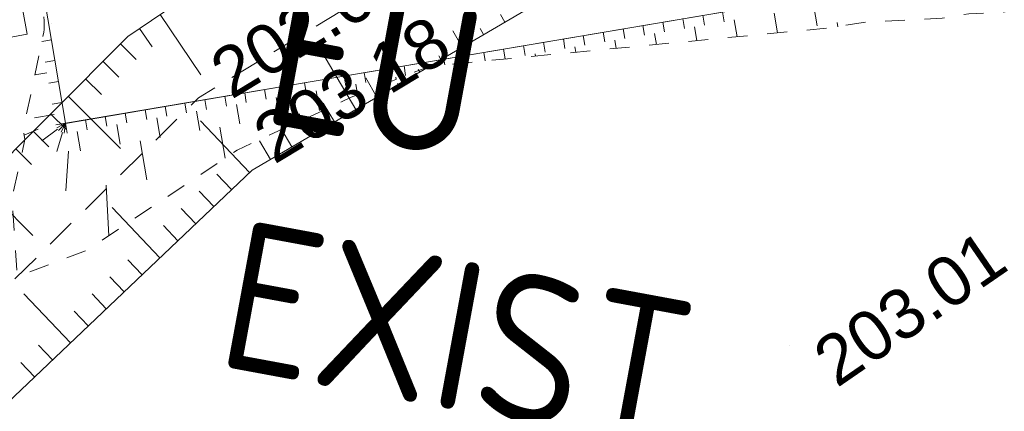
# Model space of a CAD drawing. Header units: millimetres. Extents: x -446952 to 537903, y -185749 to 168493.
# Tile 144 of 155: x 352530 to 372455, y 126718 to 134632. Entities that reach past the tile are written whole.
import ezdxf
from ezdxf.xclip import XClip

# ---------------------------------------------------------------- set-up
doc = ezdxf.new("R2010")
doc.units = ezdxf.units.MM
doc.header["$MEASUREMENT"] = 0
doc.header["$XCLIPFRAME"] = 0
for name, pattern in [('FOSSE', [1000, 600, -400]), ('Grille', [800, 400, -400]), ('Wipeout_Contour', [1000, 0, -1000])]:
    doc.linetypes.add(name, pattern=pattern)
for name, color, linetype in [('02 AF-17-0322 ZAE POMME- CHANTIER-2018-09-26_2_0000-VALORIS-NOUE DERIV BASSIN', 7, 'Continuous'), ('02 AF-17-0322 ZAE POMME- CHANTIER-2018-09-26_2_0000-VALORIS-NOUE DERIV BASSIN TEXTE ET COTES', 7, 'Continuous'), ('02 AF-17-0322 ZAE POMME- CHANTIER-2018-09-26_2_2D - Dessins placés - Géomètre.2D', 7, 'Continuous'), ('02 AF-17-0322 ZAE POMME- CHANTIER-2018-09-26_2_X-PTS TOPO-TEXTE TOPOALT', 7, 'Continuous'), ('02 AF-17-0322 ZAE POMME- CHANTIER-2018-09-26_2_X-PTS TOPO-TOPOPOINT', 7, 'Continuous'), ('02 AF-17-0322 ZAE POMME- CHANTIER-2018-09-26_2_Y-FDP TOPO-TOP_AXE_FOSSE', 7, 'Continuous'), ('02 AF-17-0322 ZAE POMME- CHANTIER-2018-09-26_2_Y-FDP TOPO-TOP_BARBULE', 7, 'Continuous'), ('02 AF-17-0322 ZAE POMME- CHANTIER-2018-09-26_2_Y-FDP TOPO-TOP_TALUS', 7, 'Continuous'), ('02 AF-17-0322 ZAE POMME- CHANTIER-2018-09-26_2_Y-RESEAU EXISTANT FDP-TOP_VANNE_SYMB', 7, 'Continuous'), ('2D - Dessins placés - Géomètre.2D', 7, 'Continuous')]:
    doc.layers.add(name, color=color, linetype=linetype)
doc.styles.add('STYLE_GENERE_4', font='txt')
doc.styles.add('STYLE_GENERE_8', font='isocp.shx')

# ---------------------------------------------------------------- blocks, each defined once
blk = doc.blocks.new('Dessin_1_2', base_point=(-56559339, -2771872408))
at = {"color": 254, "linetype": 'Wipeout_Contour', "lineweight": 0, "ltscale": 2094265.569888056}
blk.add_wipeout([(-446952, -185749), (537903, -185749), (537903, 168493), (-446952, 168064)], dxfattribs=at).dxf.layer = '02 AF-17-0322 ZAE POMME- CHANTIER-2018-09-26_2_2D - Dessins placés - Géomètre.2D'
at = {"layer": '02 AF-17-0322 ZAE POMME- CHANTIER-2018-09-26_2_0000-VALORIS-NOUE DERIV BASSIN', "color": 7, "linetype": 'Continuous', "lineweight": 15}
for p, q in [((368601, 134900), (368668, 134506)), ((366351, 134722), (366385, 134525)), ((366754, 134791), (366788, 134593)), ((367795, 134764), (367862, 134370)), ((365142, 134518), (365176, 134320)), ((365545, 134586), (365579, 134389)), ((365948, 134654), (365982, 134457)), ((366989, 134627), (367047, 134288)), ((369071, 134574), (369085, 134491)), ((363934, 134313), (363967, 134116)), ((364337, 134381), (364370, 134184)), ((364740, 134449), (364773, 134252)), ((365377, 134355), (365415, 134131)), ((366183, 134491), (366231, 134210)), ((353173, 134228), (352978, 134195)), ((362725, 134108), (362758, 133911)), ((363128, 134177), (363161, 133979)), ((363531, 134245), (363564, 134048)), ((364571, 134218), (364599, 134053)), ((361516, 133904), (361540, 133759)), ((361919, 133972), (361948, 133798)), ((362322, 134040), (362355, 133843)), ((362960, 133945), (362968, 133896)), ((363765, 134082), (363784, 133975)), ((353244, 133806), (353046, 133773)), ((360307, 133699), (360340, 133502)), ((360710, 133767), (360729, 133654)), ((361113, 133835), (361132, 133720)), ((353082, 133562), (352837, 133520)), ((359501, 133563), (359534, 133365)), ((359904, 133631), (359937, 133434)), ((353314, 133384), (353117, 133351)), ((358292, 133358), (358325, 133161)), ((358695, 133426), (358728, 133229)), ((359098, 133494), (359131, 133297)), ((359333, 133331), (359369, 133118)), ((360139, 133468), (360146, 133424)), ((357083, 133153), (357116, 132956)), ((357486, 133221), (357519, 133024)), ((357889, 133290), (357922, 133093)), ((358527, 133195), (358594, 132800)), ((353385, 132961), (353188, 132928)), ((355874, 132949), (355908, 132751)), ((356277, 133017), (356311, 132820)), ((356680, 133085), (356713, 132888)), ((356915, 132922), (356982, 132528)), ((357721, 133058), (357788, 132664)), ((353224, 132717), (352829, 132651)), ((354665, 132744), (354699, 132547)), ((355068, 132812), (355102, 132615)), ((355471, 132880), (355505, 132683)), ((356109, 132786), (356176, 132391)), ((358191, 132732), (358215, 132590)), ((353456, 132539), (353259, 132506)), ((353456, 132539), (353279, 132447)), ((353456, 132539), (353316, 132396)), ((353456, 132539), (353367, 132360)), ((353456, 132539), (353427, 132341)), ((353456, 132539), (353490, 132342)), ((353859, 132608), (353893, 132410)), ((354262, 132676), (354296, 132479)), ((354497, 132513), (354564, 132118)), ((355303, 132649), (355370, 132255)), ((352903, 132417), (352619, 132296)), ((353298, 132422), (352976, 132183)), ((353397, 132351), (353278, 131969)), ((353691, 132376), (353758, 131982)), ((356579, 132459), (356685, 131834)), ((354967, 132186), (355100, 131398)), ((353518, 131975), (353463, 131177)), ((354282, 131288), (354333, 130265))]:
    blk.add_line(p, q, dxfattribs=at)
at = {"layer": '02 AF-17-0322 ZAE POMME- CHANTIER-2018-09-26_2_0000-VALORIS-NOUE DERIV BASSIN', "color": 7, "linetype": 'Grille', "lineweight": 15, "flags": 128}
blk.add_lwpolyline([(352960, 135489), (353027, 134611), (353027, 134581), (353026, 134437), (353017, 134383), (352600, 132393), (352636, 132210), (352500, 131590), (352375, 131017), (352482, 129443), (353891, 129970), (356932, 131999), (358869, 132892), (359236, 133065), (360820, 133690), (368984, 134474), (369645, 134586), (371200, 134662), (371735, 134753), (372434, 134786), (372469, 134791), (372628, 134806), (372855, 134849), (373956, 135198), (375011, 135672), (376008, 136266), (376933, 136973), (377774, 137784), (378518, 138690), (378642, 138882), (379080, 139720), (379474, 140821), (379714, 141955), (379794, 143026), (379808, 143097), (379868, 144223), (379783, 145341), (379606, 146207), (379265, 147760), (378875, 148687), (378221, 149526), (377954, 149537)], dxfattribs=at)
at = {"layer": '02 AF-17-0322 ZAE POMME- CHANTIER-2018-09-26_2_0000-VALORIS-NOUE DERIV BASSIN', "color": 7, "linetype": 'Continuous', "lineweight": 15, "flags": 128}
blk.add_lwpolyline([(377954, 149537, -0.056394), (378628, 147613), (378915, 146232, -0.428035), (371590, 135609), (353456, 132539), (352960, 135495)], format="xyb", dxfattribs=at)
blk.add_lwpolyline([(353457, 132537), (359161, 133503), (368870, 135148), (371055, 135519), (371590, 135609)], dxfattribs=at)
at = {"layer": '02 AF-17-0322 ZAE POMME- CHANTIER-2018-09-26_2_0000-VALORIS-NOUE DERIV BASSIN TEXTE ET COTES', "color": 7, "linetype": 'Continuous', "lineweight": 15, "flags": 128}
blk.add_lwpolyline([(350048, 133854), (349870, 134817), (352504, 135306), (352683, 134343)], close=True, dxfattribs=at)
at = {"layer": '02 AF-17-0322 ZAE POMME- CHANTIER-2018-09-26_2_X-PTS TOPO-TOPOPOINT', "color": 14, "linetype": 'Continuous', "lineweight": 15, "true_color": 0xa80f02}
for p, q in [((353174, 134566), (353174, 134566)), ((354715, 134295), (354715, 134295)), ((356151, 133054), (356151, 133054)), ((357233, 131592), (357233, 131592)), ((368117, 128045), (368117, 128045))]:
    blk.add_line(p, q, dxfattribs=at)
at = {"layer": '02 AF-17-0322 ZAE POMME- CHANTIER-2018-09-26_2_Y-FDP TOPO-TOP_AXE_FOSSE', "color": 14, "linetype": 'FOSSE', "lineweight": 15, "true_color": 0xa80f02, "flags": 128}
blk.add_lwpolyline([(145521, 30438), (162391, 35047), (180253, 40714), (193054, 44744), (201216, 49989), (218018, 62645), (228225, 68356), (241025, 73595), (259276, 77067), (275754, 82206), (292387, 86172, 0.058471), (303344, 90181), (319258, 100890), (329755, 107233), (335133, 110258), (343500, 120604), (356151, 133054), (368692, 140699), (371012, 143945)], format="xyb", dxfattribs=at)
at = {"layer": '02 AF-17-0322 ZAE POMME- CHANTIER-2018-09-26_2_Y-FDP TOPO-TOP_BARBULE', "color": 14, "linetype": 'Continuous', "lineweight": 15, "true_color": 0xa80f02}
for p, q in [((355372, 134738), (356198, 133515)), ((362350, 134585), (362262, 134735)), ((354957, 134458), (355209, 134087)), ((361487, 134080), (361293, 134411)), ((361918, 134333), (361845, 134457)), ((354569, 134148), (354890, 133827)), ((359329, 132818), (358579, 134100)), ((361055, 133828), (361012, 133902)), ((354215, 133794), (354536, 133474)), ((360624, 133575), (360595, 133624)), ((353862, 133440), (354182, 133121)), ((359760, 133070), (359534, 133457)), ((360192, 133323), (360178, 133346)), ((353509, 133086), (354572, 132026)), ((358897, 132565), (358673, 132948)), ((353156, 132732), (353474, 132414)), ((357181, 131542), (356189, 132587)), ((358466, 132313), (358243, 132694)), ((352803, 132377), (353120, 132061)), ((358034, 132060), (357812, 132439)), ((357602, 131808), (357382, 132185)), ((352450, 132023), (352766, 131708)), ((356818, 131198), (356522, 131510)), ((351744, 131315), (352793, 130269)), ((356456, 130854), (356161, 131164)), ((355368, 129821), (354401, 130839)), ((356093, 130509), (355800, 130818)), ((355730, 130165), (355439, 130472)), ((355005, 129477), (354717, 129781)), ((354643, 129132), (354355, 129435)), ((353555, 128100), (352613, 129092)), ((354280, 128788), (353994, 129089)), ((353917, 128444), (353633, 128743)), ((353192, 127755), (352911, 128051)), ((352830, 127411), (352550, 127706))]:
    blk.add_line(p, q, dxfattribs=at)
at = {"layer": '02 AF-17-0322 ZAE POMME- CHANTIER-2018-09-26_2_Y-FDP TOPO-TOP_TALUS', "color": 14, "linetype": 'Continuous', "lineweight": 15, "true_color": 0xa80f02, "flags": 128}
for points in [[(371346, 155204), (368497, 144774), (367103, 142661), (354715, 134295), (342324, 121869), (334357, 112141), (334014, 110691)], [(334606, 108722), (335857, 108795), (344438, 119444), (357233, 131592), (370799, 139528), (372868, 142994), (374748, 153266)]]:
    blk.add_lwpolyline(points, dxfattribs=at)
at = {"layer": '02 AF-17-0322 ZAE POMME- CHANTIER-2018-09-26_2_X-PTS TOPO-TEXTE TOPOALT', "color": 14, "linetype": 'Continuous', "lineweight": 15, "true_color": 0xa80f02, "char_height": 1000, "style": 'STYLE_GENERE_4'}
for s, insert, attachment_point, rotation in [('\\A1;{\\pql;\\fArial|b0|i0|c0|p38;202.67}', (356556, 133430), 4, 31.3656), ('\\A1;{\\pql;\\fArial|b0|i0|c0|p38;203.18}', (357161, 132553), 1, 31.099), ('\\A1;{\\pql;\\fArial|b0|i0|c0|p38;203.01}', (368499, 128004), 1, 34.5271)]:
    blk.add_mtext(s, dxfattribs=dict(at, insert=insert, attachment_point=attachment_point, rotation=rotation))
at = {"layer": '02 AF-17-0322 ZAE POMME- CHANTIER-2018-09-26_2_Y-RESEAU EXISTANT FDP-TOP_VANNE_SYMB', "color": 124, "linetype": 'Continuous', "lineweight": 50, "insert": (357900, 135515), "char_height": 3000, "width": 9900, "attachment_point": 1, "rotation": 349.5271, "style": 'STYLE_GENERE_8'}
blk.add_mtext('\\A1;{\\pql;\\Fisocp.shx;EU \\Fisocp.shx;EXIST}', dxfattribs=at)

msp = doc.modelspace()

# ---------------------------------------------------------------- block references
at = {"layer": '2D - Dessins placés - Géomètre.2D', "color": 7, "linetype": 'Continuous', "lineweight": 40}
ref = msp.add_blockref('Dessin_1_2', (-56559339, -2771872408), dxfattribs=at)
XClip(ref).set_block_clipping_path([(-446952.2139278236, -185748.9586169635), (537903.0822630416, -185748.9586169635), (537903.0822630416, 168492.6257651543), (-446952.2139278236, 168063.6339895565)])

doc.saveas('drawing.dxf')
